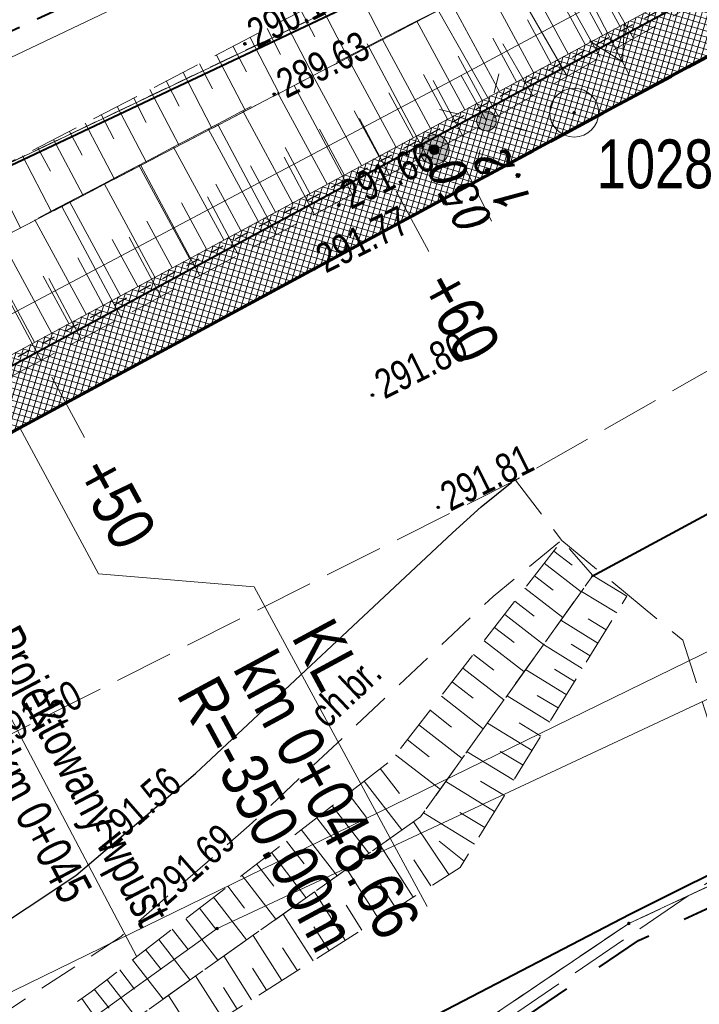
# Model space of a CAD drawing. Header units: metres. Extents: x 7437397 to 7437776, y 5556446 to 5556944.
# Tile 18 of 45: x 7437563 to 7437580, y 5556687 to 5556712. Entities that reach past the tile are written whole.
import ezdxf

# ---------------------------------------------------------------- set-up
doc = ezdxf.new("R2010")
doc.units = ezdxf.units.M
doc.header["$MEASUREMENT"] = 0
for name, pattern in [('0.5_0.5', [1.5, 0.5, -0.5, 0.5]), ('BUBZ01-500', [1.75, 1.25, -0.5]), ('DGN Style 3', [8.60601, 6.14715, -2.45886]), ('EGBK02-500', [2, 1.5, -0.5]), ('EGBO02-500', [2.5, 1.5, -1]), ('EGBU01-500', [1, 0.5, -0.5]), ('KTCR02-500', [1.5, 1, -0.5]), ('KTJZ01-500', [2, 1.5, -0.5])]:
    doc.linetypes.add(name, pattern=pattern)
doc.layers.get('0').update_dxf_attribs({"color": 250, "lineweight": 5})
for name, color, linetype, lineweight in [('121-Punkt osnowy szczegółowej', 7, 'Continuous', 5), ('203-Punkt załamania granicy działki nie stabilizowany', 7, 'Continuous', 5), ('BUBZ01', 250, 'Continuous', 5), ('BUIB02_01', 250, 'Continuous', 5), ('BUIB05_01', 250, 'Continuous', 5), ('D_balustrada', 7, '0.5_0.5', 30), ('D_kilometraz', 7, 'Continuous', 13), ('D_kraweznik', 7, 'Continuous', 70), ('D_obrzeze', 7, 'Continuous', 40), ('D_opis trasy', 7, 'Continuous', 13), ('D_opisy', 7, 'Continuous', 13), ('D_pobocze', 7, 'Continuous', 13), ('D_skarpa', 7, 'DGN Style 3', 20), ('D_skarpa-symbol', 7, 'Continuous', 20), ('DS_chodniki', 4, 'Continuous', 0), ('DS_pobocze', 1, 'Continuous', 0), ('EGBD03', 250, 'Continuous', 5), ('EGBK02', 250, 'Continuous', 5), ('EGBO02', 250, 'Continuous', 5), ('EGBP04_03', 250, 'Continuous', 5), ('EGBU01', 250, 'Continuous', 5), ('KTCR02', 250, 'Continuous', 5), ('KTJZ01', 250, 'Continuous', 5), ('KTKR01', 250, 'Continuous', 5), ('MPZP', 250, 'Continuous', 5), ('OSSP03', 250, 'Continuous', 5), ('przewód elektroenergetyczny niskiego napięcia (linia) - symbol', 7, 'Continuous', 5), ('punkt wysokościowy sztuczny', 7, 'Continuous', 5), ('RTPW01', 250, 'Continuous', 5), ('RTPW02', 250, 'Continuous', 5), ('rzedne dla projektanta', 250, 'Continuous', 5), ('SUPE_01', 250, 'Continuous', 5), ('SUPT_01', 250, 'Continuous', 5), ('SUSM01', 250, 'Continuous', 5), ('SUSM04_01_E', 250, 'Continuous', 5), ('SUUS13', 250, 'Continuous', 5)]:
    doc.layers.add(name, color=color, linetype=linetype, lineweight=lineweight)
doc.styles.add('mk2012', font='ITALIC_1250.shx', dxfattribs={"width": 0.8, "height": 0.9})
doc.styles.get("Standard").update_dxf_attribs({"font": 'txt.shx', "width": 0.75})
doc.styles.add('Style-Arial Narrow', font='ARIALN.TTF')

# ---------------------------------------------------------------- blocks, each defined once
blk = doc.blocks.new('PE04')
at = {"color": 0, "linetype": 'Continuous', "lineweight": 13, "ltscale": 10}
for p, q in [((46.5, 0), (37.84, 5)), ((6.5, 0), (0, 0)), ((6.5, 0), (16.5, 0)), ((16.5, 0), (26.5, 0)), ((26.5, 0), (36.5, 0)), ((36.5, 0), (46.5, 0)), ((46.5, 0), (37.84, -5)), ((46.5, 0), (50, 0))]:
    blk.add_line(p, q, dxfattribs=at)
blk = doc.blocks.new('203')
at = {"layer": '203-Punkt załamania granicy działki nie stabilizowany', "linetype": 'Continuous', "lineweight": 13}
h = blk.add_hatch(color=96, dxfattribs=at)
edge = h.paths.add_edge_path()
edge.add_arc((0, 0), 0.45, 0, 360)
blk = doc.blocks.new('PW02')
at = {"layer": 'punkt wysokościowy sztuczny', "linetype": 'Continuous', "lineweight": 13}
h = blk.add_hatch(color=0, dxfattribs=at)
edge = h.paths.add_edge_path()
edge.add_arc((0, 0), 0.45, 0, 360)
blk = doc.blocks.new('121')
at = {"layer": '121-Punkt osnowy szczegółowej', "linetype": 'Continuous', "lineweight": 13}
h = blk.add_hatch(color=0, dxfattribs=at)
edge = h.paths.add_edge_path()
edge.add_arc((0, 0), 0.45, 0, 360)
at = {"layer": '121-Punkt osnowy szczegółowej', "color": 0, "linetype": 'Continuous', "lineweight": 13}
blk.add_circle((0, 0), 6.25, dxfattribs=at)
blk = doc.blocks.new('510_3')
at = {"layer": 'SUSM04_01_E', "linetype": 'Continuous', "lineweight": 13}
h = blk.add_hatch(color=8, dxfattribs=at)
edge = h.paths.add_edge_path()
edge.add_arc((0, 0), 0.25, 0, 360)
at = {"layer": 'SUSM04_01_E', "color": 250, "linetype": 'Continuous', "lineweight": 13}
blk.add_circle((0, 0), 0.25, dxfattribs=at)
blk = doc.blocks.new('SUSM01_2')
at = {"layer": 'SUSM01', "color": 250, "linetype": 'Continuous', "lineweight": 13}
for p, q in [((-0.543, 0.545), (-0.897, 0.899)), ((0.517, 0.545), (0.871, 0.899)), ((-0.897, -0.869), (-0.543, -0.515)), ((0.871, -0.869), (0.517, -0.515))]:
    blk.add_line(p, q, dxfattribs=at)
blk = doc.blocks.new('SUUS13')
at = {"layer": 'SUUS13', "linetype": 'Continuous', "lineweight": 13}
h = blk.add_hatch(color=8, dxfattribs=at)
edge = h.paths.add_edge_path()
edge.add_arc((0, 0), 0.75, 0, 360)
h = blk.add_hatch(color=8, dxfattribs=at)
edge = h.paths.add_edge_path()
edge.add_arc((0, 0), 0.25, 0, 360)
at = {"layer": 'SUUS13', "color": 250, "linetype": 'Continuous', "lineweight": 13}
for radius in [0.75, 0.25]:
    blk.add_circle((0, 0), radius, dxfattribs=at)

msp = doc.modelspace()

# ---------------------------------------------------------------- hatches: boundary and pattern name
at = {"layer": 'DS_chodniki'}
h = msp.add_hatch(dxfattribs=at)
h.set_pattern_fill('CROSSHATCH', color=256, style=0, pattern_type=2)
h.set_pattern_definition([(73.46674, (7437570.81996, 5556706.75558), (-0.1437982, 0.04268577), []), (343.46675, (7437570.81996, 5556706.75558), (0.04268577, 0.1437982), [])])
h.paths.add_polyline_path([(7437562.402, 5556702.828, -0.023893), (7437532.396, 5556688.415), (7437530.778, 5556687.731, -0.394504), (7437522.445, 5556690.787), (7437521.799, 5556692.066), (7437520.46, 5556691.39), (7437521.106, 5556690.111, 0.394504), (7437531.362, 5556686.349), (7437532.98, 5556687.034, 0.021064), (7437559.623, 5556699.646), (7437559.623, 5556699.646), (7437559.888, 5556699.785, 0.002613), (7437563.116, 5556701.508), (7437592.616, 5556717.455), (7437593.223, 5556719.488)])
at = {"layer": 'DS_pobocze', "lineweight": 0}
h = msp.add_hatch(dxfattribs=at)
h.set_pattern_fill('CROSSHATCH', color=256, style=0, pattern_type=2)
h.set_pattern_definition([(73.46674, (7437527.08768, 5556687.80706), (-0.1437982, 0.04268577), []), (343.46675, (7437527.08768, 5556687.80706), (0.04268577, 0.1437982), [])])
h.paths.add_polyline_path([(7437562.283, 5556703.048, -0.023893), (7437532.299, 5556688.645), (7437530.681, 5556687.961, -0.394504), (7437522.668, 5556690.9), (7437522.022, 5556692.179), (7437521.799, 5556692.066), (7437522.445, 5556690.787, 0.394504), (7437530.778, 5556687.731), (7437532.396, 5556688.415, 0.023893), (7437562.402, 5556702.828), (7437593.223, 5556719.488), (7437593.104, 5556719.708)])

# ---------------------------------------------------------------- linework, layer by layer
at = {"layer": 'BUBZ01', "color": 7, "linetype": 'BUBZ01-500', "lineweight": 13, "flags": 128}
msp.add_lwpolyline([(7437528.318, 5556692.995), (7437547.83, 5556700.48), (7437576.23, 5556715.25), (7437589.02, 5556721.32), (7437589.43, 5556720.35), (7437575.67, 5556713.15), (7437558.6, 5556704.26), (7437548.16, 5556699.51), (7437535.53, 5556693.23), (7437528.982, 5556691.059)], dxfattribs=at)
for points in [[(7437524.04, 5556689.42), (7437535.53, 5556693.23), (7437548.16, 5556699.51), (7437558.6, 5556704.26), (7437575.67, 5556713.15), (7437589.43, 5556720.35), (7437590.07, 5556719.5), (7437590.16, 5556717.95), (7437574.86, 5556709.22), (7437552.89, 5556697.48), (7437530.34, 5556687.12), (7437524.27, 5556688.21), (7437524.04, 5556689.42)], [(7437555.54, 5556678.94), (7437554.3, 5556679.55), (7437564.94, 5556687.09), (7437572.62, 5556693.02), (7437576.97, 5556698.63), (7437577.76, 5556697.74), (7437573.36, 5556691.57), (7437555.54, 5556678.94)], [(7437577.76, 5556697.74), (7437578.63, 5556697.21), (7437574.37, 5556690.27), (7437554.88, 5556677.9), (7437555.54, 5556678.94), (7437573.36, 5556691.57), (7437577.76, 5556697.74)]]:
    msp.add_lwpolyline(points, close=True, dxfattribs=at)
at = {"layer": 'BUBZ01', "color": 7, "linetype": 'Continuous', "lineweight": 13, "flags": 128}
for points in [[(7437578.8, 5556711.47), (7437577.34, 5556714.03)], [(7437577.1, 5556710.5), (7437575.6, 5556713.12)], [(7437571.66, 5556712.87), (7437572.36, 5556711.51)], [(7437570.76, 5556712.4), (7437571.46, 5556711.06)], [(7437577.95, 5556710.99), (7437577.22, 5556712.28)], [(7437570.31, 5556712.17), (7437570.66, 5556711.51)], [(7437575.34, 5556709.49), (7437573.79, 5556712.22)], [(7437569.87, 5556711.94), (7437570.614, 5556710.517)], [(7437569, 5556711.49), (7437569.753, 5556710.04)], [(7437569.44, 5556711.72), (7437569.78, 5556711.06)], [(7437568.57, 5556711.26), (7437568.91, 5556710.61)], [(7437573.5, 5556708.49), (7437571.99, 5556711.33)], [(7437576.23, 5556710), (7437575.46, 5556711.33)], [(7437568.14, 5556711.04), (7437568.881, 5556709.614)], [(7437567.71, 5556710.82), (7437568.04, 5556710.18)], [(7437567.29, 5556710.6), (7437568.027, 5556709.17)], [(7437566.86, 5556710.38), (7437567.19, 5556709.74)], [(7437571.61, 5556707.49), (7437570.127, 5556710.263)], [(7437574.43, 5556708.99), (7437573.68, 5556710.39)], [(7437566.44, 5556710.16), (7437567.188, 5556708.732)], [(7437565.61, 5556709.73), (7437566.354, 5556708.298)], [(7437566.03, 5556709.94), (7437566.35, 5556709.32)], [(7437565.2, 5556709.52), (7437565.52, 5556708.9)], [(7437564.79, 5556709.3), (7437565.534, 5556707.871)], [(7437569.68, 5556706.45), (7437568.188, 5556709.253)], [(7437572.56, 5556707.99), (7437571.8, 5556709.42)], [(7437564.39, 5556709.09), (7437564.71, 5556708.48)], [(7437563.98, 5556708.88), (7437564.734, 5556707.455)], [(7437563.19, 5556708.47), (7437563.931, 5556707.036)], [(7437563.58, 5556708.67), (7437563.9, 5556708.07)], [(7437567.72, 5556705.4), (7437566.21, 5556708.223)], [(7437570.65, 5556706.97), (7437569.87, 5556708.43)], [(7437562.4, 5556708.06), (7437563.137, 5556706.623)], [(7437568.71, 5556705.93), (7437567.91, 5556707.42)], [(7437565.71, 5556704.33), (7437564.192, 5556707.172)], [(7437566.72, 5556704.87), (7437565.91, 5556706.39)], [(7437563.66, 5556703.23), (7437562.133, 5556706.1)], [(7437564.69, 5556703.78), (7437563.86, 5556705.33)], [(7437576.76, 5556698.36), (7437577.23, 5556698)], [(7437576.52, 5556698.05), (7437577.46, 5556697.32)], [(7437576.27, 5556697.73), (7437576.75, 5556697.36)], [(7437576.02, 5556697.41), (7437576.99, 5556696.66)], [(7437578.37, 5556696.78), (7437577.47, 5556697.33)], [(7437575.77, 5556697.08), (7437576.26, 5556696.7)], [(7437575.51, 5556696.74), (7437576.5, 5556695.97)], [(7437575.25, 5556696.41), (7437575.75, 5556696.02)], [(7437577.89, 5556696.01), (7437576.94, 5556696.59)], [(7437578.1, 5556696.35), (7437577.64, 5556696.63)], [(7437574.98, 5556696.07), (7437576, 5556695.28)], [(7437577.49, 5556695.36), (7437576.5, 5556695.97)], [(7437577.69, 5556695.68), (7437577.21, 5556695.98)], [(7437574.71, 5556695.72), (7437575.23, 5556695.32)], [(7437574.44, 5556695.37), (7437575.49, 5556694.56)], [(7437577.08, 5556694.69), (7437576.04, 5556695.33)], [(7437577.29, 5556695.03), (7437576.78, 5556695.34)], [(7437574.17, 5556695.01), (7437574.7, 5556694.6)], [(7437573.89, 5556694.65), (7437574.96, 5556693.82)], [(7437576.66, 5556693.99), (7437575.57, 5556694.66)], [(7437576.87, 5556694.35), (7437576.34, 5556694.67)], [(7437573.6, 5556694.29), (7437574.15, 5556693.86)], [(7437573.31, 5556693.92), (7437574.42, 5556693.06)], [(7437576.21, 5556693.26), (7437575.07, 5556693.96)], [(7437576.43, 5556693.63), (7437575.88, 5556693.97)], [(7437573.02, 5556693.54), (7437573.58, 5556693.1)], [(7437572.72, 5556693.15), (7437573.86, 5556692.27)], [(7437575.74, 5556692.5), (7437574.55, 5556693.23)], [(7437575.98, 5556692.89), (7437575.39, 5556693.24)], [(7437572.33, 5556692.8), (7437572.82, 5556692.16)], [(7437571.92, 5556692.48), (7437572.88, 5556691.23)], [(7437575.25, 5556691.7), (7437574, 5556692.47)], [(7437575.5, 5556692.11), (7437574.89, 5556692.48)], [(7437571.51, 5556692.16), (7437571.98, 5556691.55)], [(7437571.1, 5556691.85), (7437572.04, 5556690.64)], [(7437574.74, 5556690.87), (7437573.43, 5556691.67)], [(7437575, 5556691.29), (7437574.36, 5556691.68)], [(7437570.71, 5556691.54), (7437571.17, 5556690.94)], [(7437574.08, 5556690.09), (7437573.18, 5556691.44)], [(7437570.31, 5556691.24), (7437571.23, 5556690.06)], [(7437569.93, 5556690.94), (7437570.38, 5556690.36)], [(7437574.47, 5556690.43), (7437573.83, 5556690.94)], [(7437569.55, 5556690.65), (7437570.43, 5556689.5)], [(7437573.17, 5556689.51), (7437572.33, 5556690.84)], [(7437569.17, 5556690.36), (7437569.61, 5556689.79)], [(7437573.62, 5556689.8), (7437573.19, 5556690.47)], [(7437572.29, 5556688.95), (7437571.47, 5556690.23)], [(7437568.8, 5556690.07), (7437569.66, 5556688.95)], [(7437572.73, 5556689.23), (7437572.31, 5556689.88)], [(7437568.43, 5556689.79), (7437568.86, 5556689.23)], [(7437571.43, 5556688.41), (7437570.65, 5556689.65)], [(7437568.07, 5556689.51), (7437568.91, 5556688.42)], [(7437567.71, 5556689.23), (7437568.13, 5556688.69)], [(7437571.86, 5556688.67), (7437571.46, 5556689.31)], [(7437567.36, 5556688.96), (7437568.18, 5556687.9)], [(7437570.61, 5556687.88), (7437569.85, 5556689.08)], [(7437567.01, 5556688.69), (7437567.42, 5556688.17)], [(7437571.02, 5556688.14), (7437570.63, 5556688.75)], [(7437566.67, 5556688.43), (7437567.47, 5556687.39)], [(7437569.81, 5556687.38), (7437569.08, 5556688.53)], [(7437566.33, 5556688.17), (7437566.73, 5556687.66)], [(7437570.21, 5556687.63), (7437569.83, 5556688.22)], [(7437566, 5556687.91), (7437566.78, 5556686.9)], [(7437569.04, 5556686.89), (7437568.33, 5556688.01)], [(7437565.67, 5556687.65), (7437566.05, 5556687.16)], [(7437569.42, 5556687.13), (7437569.06, 5556687.7)], [(7437565.35, 5556687.4), (7437566.1, 5556686.43)], [(7437568.3, 5556686.42), (7437567.61, 5556687.5)], [(7437565.02, 5556687.16), (7437565.4, 5556686.67)], [(7437568.67, 5556686.65), (7437568.32, 5556687.2)], [(7437564.7, 5556686.92), (7437565.4, 5556685.93)], [(7437567.58, 5556685.96), (7437566.92, 5556687)]]:
    msp.add_lwpolyline(points, dxfattribs=at)
at = {"layer": 'BUIB02_01', "color": 212, "linetype": 'Continuous', "lineweight": 40, "flags": 128}
for points in [[(7437471.018, 5556680.168), (7437490.105, 5556682.798), (7437506.941, 5556685.963), (7437514.516, 5556687.29), (7437530.92, 5556693.586), (7437543.72, 5556699.172), (7437579.76, 5556716.205), (7437631.582, 5556743.722), (7437615.039, 5556772.576)], [(7437578.709, 5556689.08), (7437609.016, 5556704.209), (7437638.73, 5556719.29), (7437644.506, 5556722.382), (7437654.627, 5556703.284)], [(7437478.779, 5556655.789), (7437498.529, 5556658.242), (7437527.258, 5556665.29), (7437554.461, 5556676.462), (7437578.709, 5556689.08)]]:
    msp.add_lwpolyline(points, dxfattribs=at)
at = {"layer": 'BUIB05_01', "color": 7, "linetype": 'Continuous', "lineweight": 40, "flags": 128}
msp.add_lwpolyline([(7437577.73, 5556697.71), (7437589.04, 5556703.81)], dxfattribs=at)
at = {"layer": 'D_balustrada', "ltscale": 0.7, "flags": 128}
msp.add_lwpolyline([(7437521.799, 5556692.066), (7437522.557, 5556690.843, 0.394504), (7437530.729, 5556687.846), (7437532.348, 5556688.53, 0.023893), (7437562.343, 5556702.938), (7437590.074, 5556717.928), (7437590.026, 5556719.569)], format="xyb", dxfattribs=at)
at = {"layer": 'D_kilometraz', "flags": 128}
for points in [[(7437573.568, 5556706.022), (7437572.736, 5556707.561)], [(7437564.771, 5556701.266), (7437563.939, 5556702.806)]]:
    msp.add_lwpolyline(points, dxfattribs=at)
at = {"layer": 'D_kraweznik'}
msp.add_line((7437563.116, 5556701.508), (7437592.616, 5556717.455), dxfattribs=at)
msp.add_arc((7437396.683, 5557009.404), 350, 292.91854, 298.39337, dxfattribs=at)
at = {"layer": 'D_obrzeze'}
msp.add_line((7437562.402, 5556702.828), (7437605.532, 5556726.141), dxfattribs=at)
at = {"layer": 'D_opis trasy'}
msp.add_line((7437565.131, 5556697.78), (7437569.103, 5556697.448), dxfattribs=at)
at = {"layer": 'D_opis trasy', "flags": 128}
for points in [[(7437563.116, 5556701.508), (7437565.131, 5556697.78)], [(7437569.103, 5556697.448), (7437573.525, 5556689.269)]]:
    msp.add_lwpolyline(points, dxfattribs=at)
at = {"layer": 'D_opisy', "color": 1}
msp.add_line((7437559.888, 5556699.785), (7437566.106, 5556687.99), dxfattribs=at)
at = {"layer": 'D_pobocze', "flags": 128}
msp.add_lwpolyline([(7437522.668, 5556690.9, 0.394504), (7437530.681, 5556687.961), (7437532.299, 5556688.645, 0.023893), (7437562.283, 5556703.048), (7437593.104, 5556719.708)], format="xyb", dxfattribs=at)
at = {"layer": 'D_skarpa', "flags": 128}
msp.add_lwpolyline([(7437524.288, 5556689.548), (7437524.714, 5556689.687), (7437525.28, 5556689.873), (7437525.75, 5556690.027), (7437526.151, 5556690.158), (7437526.498, 5556690.272), (7437526.804, 5556690.372), (7437527.078, 5556690.462), (7437527.326, 5556690.543), (7437527.555, 5556690.618), (7437527.767, 5556690.687), (7437527.965, 5556690.752), (7437528.153, 5556690.814), (7437528.333, 5556690.873), (7437528.506, 5556690.929), (7437528.675, 5556690.985), (7437528.84, 5556691.039), (7437529.003, 5556691.092), (7437529.165, 5556691.145), (7437529.354, 5556691.207), (7437529.831, 5556691.363), (7437530.308, 5556691.52), (7437530.785, 5556691.676), (7437531.258, 5556691.831), (7437531.728, 5556691.985), (7437532.198, 5556692.139), (7437532.668, 5556692.293), (7437533.138, 5556692.447), (7437533.609, 5556692.601), (7437534.079, 5556692.755), (7437534.55, 5556692.909), (7437535.021, 5556693.063), (7437535.492, 5556693.218), (7437535.937, 5556693.43), (7437536.38, 5556693.648), (7437536.823, 5556693.866), (7437537.266, 5556694.083), (7437537.709, 5556694.301), (7437538.152, 5556694.519), (7437538.595, 5556694.737), (7437539.038, 5556694.954), (7437539.48, 5556695.172), (7437539.923, 5556695.389), (7437540.366, 5556695.607), (7437540.808, 5556695.825), (7437541.251, 5556696.042), (7437541.693, 5556696.26), (7437542.136, 5556696.477), (7437542.579, 5556696.695), (7437543.021, 5556696.912), (7437543.463, 5556697.13), (7437543.906, 5556697.347), (7437544.348, 5556697.565), (7437544.791, 5556697.782), (7437545.233, 5556698), (7437545.675, 5556698.217), (7437546.118, 5556698.434), (7437546.56, 5556698.652), (7437547.002, 5556698.869), (7437547.445, 5556699.087), (7437547.887, 5556699.304), (7437548.334, 5556699.513), (7437548.781, 5556699.72), (7437549.229, 5556699.927), (7437549.676, 5556700.134), (7437550.124, 5556700.341), (7437550.571, 5556700.548), (7437551.019, 5556700.755), (7437551.467, 5556700.962), (7437551.914, 5556701.169), (7437552.362, 5556701.376), (7437552.81, 5556701.583), (7437553.258, 5556701.79), (7437553.706, 5556701.997), (7437554.154, 5556702.204), (7437554.602, 5556702.411), (7437555.05, 5556702.618), (7437555.498, 5556702.826), (7437555.946, 5556703.033), (7437556.394, 5556703.24), (7437556.843, 5556703.447), (7437557.291, 5556703.655), (7437557.739, 5556703.862), (7437558.188, 5556704.069), (7437558.636, 5556704.279), (7437559.073, 5556704.508), (7437559.51, 5556704.737), (7437559.947, 5556704.966), (7437560.384, 5556705.196), (7437560.821, 5556705.425), (7437561.262, 5556705.656), (7437561.705, 5556705.888), (7437562.147, 5556706.121), (7437562.59, 5556706.353), (7437563.033, 5556706.585), (7437563.476, 5556706.817), (7437563.919, 5556707.05), (7437564.362, 5556707.282), (7437564.804, 5556707.514), (7437565.247, 5556707.746), (7437565.69, 5556707.979), (7437566.133, 5556708.211), (7437566.576, 5556708.443), (7437567.019, 5556708.676), (7437567.461, 5556708.908), (7437567.904, 5556709.14), (7437568.347, 5556709.372), (7437568.79, 5556709.605), (7437569.233, 5556709.837), (7437569.676, 5556710.069), (7437570.121, 5556710.297), (7437570.565, 5556710.526), (7437571.01, 5556710.755), (7437571.455, 5556710.983), (7437571.9, 5556711.212), (7437572.344, 5556711.441), (7437572.789, 5556711.669), (7437573.234, 5556711.898), (7437573.679, 5556712.126), (7437574.124, 5556712.355), (7437574.568, 5556712.584), (7437575.013, 5556712.812), (7437575.458, 5556713.041), (7437575.908, 5556713.259), (7437576.364, 5556713.468), (7437576.82, 5556713.676), (7437577.275, 5556713.885), (7437577.731, 5556714.094), (7437578.186, 5556714.302), (7437578.642, 5556714.511), (7437579.097, 5556714.72), (7437579.553, 5556714.928), (7437580.009, 5556715.137), (7437580.463, 5556715.349), (7437580.897, 5556715.596), (7437581.331, 5556715.844), (7437581.766, 5556716.092), (7437582.2, 5556716.34), (7437582.635, 5556716.588), (7437583.069, 5556716.836), (7437583.504, 5556717.083), (7437583.938, 5556717.331), (7437584.372, 5556717.579), (7437584.807, 5556717.827), (7437585.241, 5556718.075), (7437585.676, 5556718.322), (7437586.11, 5556718.57), (7437586.544, 5556718.818), (7437586.979, 5556719.066), (7437587.413, 5556719.314), (7437587.848, 5556719.562), (7437588.282, 5556719.809), (7437588.716, 5556720.057), (7437589.151, 5556720.305), (7437589.223, 5556720.346)], dxfattribs=at)
at = {"layer": 'D_skarpa-symbol', "flags": 128}
for points in [[(7437578.007, 5556711.547), (7437576.848, 5556713.69)], [(7437577.127, 5556711.071), (7437575.937, 5556713.272)], [(7437576.247, 5556710.596), (7437575.041, 5556712.827)], [(7437578.447, 5556711.785), (7437577.875, 5556712.841)], [(7437575.368, 5556710.12), (7437574.152, 5556712.37)], [(7437577.567, 5556711.309), (7437576.98, 5556712.395)], [(7437574.488, 5556709.645), (7437573.262, 5556711.912)], [(7437576.687, 5556710.834), (7437576.087, 5556711.944)], [(7437573.608, 5556709.169), (7437572.373, 5556711.455)], [(7437575.808, 5556710.358), (7437575.202, 5556711.478)], [(7437572.729, 5556708.694), (7437571.483, 5556710.998)], [(7437574.928, 5556709.883), (7437574.317, 5556711.012)], [(7437571.849, 5556708.218), (7437570.594, 5556710.54)], [(7437574.048, 5556709.407), (7437573.433, 5556710.545)], [(7437570.969, 5556707.743), (7437569.704, 5556710.083)], [(7437573.168, 5556708.931), (7437572.548, 5556710.079)], [(7437570.089, 5556707.267), (7437568.818, 5556709.619)], [(7437572.289, 5556708.456), (7437571.664, 5556709.613)], [(7437569.21, 5556706.792), (7437567.932, 5556709.155)], [(7437571.409, 5556707.98), (7437570.779, 5556709.146)], [(7437568.33, 5556706.316), (7437567.047, 5556708.69)], [(7437570.529, 5556707.505), (7437569.895, 5556708.678)], [(7437567.45, 5556705.841), (7437566.161, 5556708.226)], [(7437569.65, 5556707.029), (7437569.012, 5556708.208)], [(7437566.571, 5556705.365), (7437565.275, 5556707.761)], [(7437568.77, 5556706.554), (7437568.13, 5556707.738)], [(7437565.691, 5556704.89), (7437564.39, 5556707.297)], [(7437567.89, 5556706.078), (7437567.247, 5556707.268)], [(7437564.811, 5556704.414), (7437563.504, 5556706.832)], [(7437567.011, 5556705.603), (7437566.364, 5556706.798)], [(7437563.932, 5556703.938), (7437562.618, 5556706.368)], [(7437566.131, 5556705.127), (7437565.482, 5556706.328)], [(7437565.251, 5556704.652), (7437564.599, 5556705.858)], [(7437564.371, 5556704.176), (7437563.716, 5556705.388)], [(7437563.492, 5556703.701), (7437562.834, 5556704.918)]]:
    msp.add_lwpolyline(points, dxfattribs=at)
at = {"layer": 'EGBD03', "color": 96, "linetype": 'Continuous', "lineweight": 13, "flags": 128}
for points in [[(7437574.98, 5556714.07), (7437547.59, 5556701)], [(7437594.67, 5556701.11), (7437568.16, 5556688.71)], [(7437549.89, 5556680.73), (7437584.26, 5556697.53)], [(7437586.26, 5556692.39), (7437578.68, 5556688.84)], [(7437572.27, 5556684.51), (7437578.68, 5556688.84)], [(7437564.3, 5556685.93), (7437568.16, 5556688.71)]]:
    msp.add_lwpolyline(points, dxfattribs=at)
at = {"layer": 'EGBK02', "color": 96, "linetype": 'EGBK02-500', "lineweight": 13, "flags": 128}
for points in [[(7437581.3, 5556690.06), (7437578.68, 5556688.84)], [(7437578.68, 5556688.84), (7437572.27, 5556684.51)]]:
    msp.add_lwpolyline(points, dxfattribs=at)
at = {"layer": 'EGBO02', "color": 96, "linetype": 'EGBO02-500', "lineweight": 40, "flags": 128}
msp.add_lwpolyline([(7437509.408, 5556641.775), (7437527.366, 5556653.573), (7437535.53, 5556659.046), (7437540.808, 5556662.655), (7437546.047, 5556666.094), (7437546.417, 5556666.344), (7437547.687, 5556667.174), (7437556.491, 5556673.156), (7437559.221, 5556675.006), (7437566.622, 5556680.047), (7437572.551, 5556684.096), (7437578.927, 5556688.403), (7437581.512, 5556689.607), (7437586.468, 5556691.935), (7437596.734, 5556696.524), (7437608.998, 5556702.025), (7437613.531, 5556704.147), (7437646.901, 5556719.682), (7437664.231, 5556728.731), (7437679.981, 5556736.007), (7437721.816, 5556755.672), (7437743.341, 5556772.789), (7437751.664, 5556779.423)], dxfattribs=at)
at = {"layer": 'EGBU01', "color": 96, "linetype": 'EGBU01-500', "lineweight": 13, "flags": 128}
for points in [[(7437548.13, 5556701.26), (7437574.98, 5556714.07)], [(7437574.98, 5556714.07), (7437548.13, 5556701.26)], [(7437581.3, 5556690.06), (7437578.68, 5556688.84)], [(7437578.68, 5556688.84), (7437581.3, 5556690.06)], [(7437578.68, 5556688.84), (7437572.27, 5556684.51)], [(7437572.27, 5556684.51), (7437578.68, 5556688.84)]]:
    msp.add_lwpolyline(points, dxfattribs=at)
at = {"layer": 'KTCR02', "color": 7, "linetype": 'KTCR02-500', "lineweight": 13, "flags": 128}
msp.add_lwpolyline([(7437576.91, 5556698.6), (7437575.21, 5556697.2), (7437568.98, 5556691.34), (7437565.71, 5556688.51), (7437562.86, 5556686.65), (7437557.05, 5556683.71), (7437557.69, 5556682.42), (7437553.22, 5556680.18), (7437552.61, 5556681.5), (7437549.38, 5556679.96), (7437545.37, 5556678.26), (7437542.6, 5556677.35), (7437533.32, 5556674.74)], dxfattribs=at)
at = {"layer": 'KTJZ01', "color": 7, "linetype": 'KTJZ01-500', "lineweight": 13, "flags": 128}
for points in [[(7437487.24, 5556665.88), (7437500.01, 5556668.65), (7437509.93, 5556671.34), (7437514.81, 5556672.66), (7437528.54, 5556677.57), (7437546.18, 5556685.08), (7437562.31, 5556693.39), (7437575.78, 5556700.17), (7437584.6, 5556705.2), (7437599.33, 5556712.79), (7437607.41, 5556717.03), (7437624.22, 5556725.75), (7437636.91, 5556731.79), (7437639.91, 5556733.3), (7437648.13, 5556737.1), (7437664.08, 5556744.94), (7437674.41, 5556750.47), (7437695.47, 5556762.01), (7437726.23, 5556778.98), (7437745.592, 5556790.579), (7437740.524, 5556799.89), (7437726.071, 5556794.065), (7437721.424, 5556793.261), (7437718.653, 5556793.684), (7437716.454, 5556794.853), (7437714.78, 5556796.65), (7437713.44, 5556798.18), (7437704.05, 5556814.76), (7437696.46, 5556806.77), (7437698.53, 5556806.84), (7437700.74, 5556806.26), (7437702.79, 5556804.94), (7437704.06, 5556803.16), (7437709.44, 5556793.77), (7437711.44, 5556790.12), (7437712.13, 5556787.63), (7437712.21, 5556785.35), (7437711.59, 5556783.66), (7437709.87, 5556781.76), (7437701.28, 5556777.09), (7437699.42, 5556776.48), (7437697.78, 5556776.19), (7437695.76, 5556776.41), (7437693.65, 5556777.51), (7437692.09, 5556778.89), (7437690.49, 5556781.22), (7437685.25, 5556778.28), (7437686.1, 5556775.03), (7437686.085, 5556773.72), (7437685.81, 5556772.51), (7437685.3, 5556771.32), (7437684.475, 5556769.98), (7437683.43, 5556768.68), (7437682.12, 5556767.23), (7437680.52, 5556765.9), (7437679.609, 5556765.424), (7437667.4, 5556758.73), (7437656.58, 5556752.94), (7437646.03, 5556747.24), (7437635.04, 5556741.31), (7437625.46, 5556735.97), (7437617.31, 5556731.03), (7437610.73, 5556727.32), (7437599.83, 5556721.28), (7437592.56, 5556717.41), (7437581.48, 5556711.39), (7437572.19, 5556706.38), (7437570.63, 5556705.57), (7437559.43, 5556699.57), (7437555.27, 5556697.37), (7437547.58, 5556693.6), (7437542.1, 5556690.99), (7437536.78, 5556688.64), (7437527.13, 5556684.56), (7437524.75, 5556685.69), (7437522.99, 5556687.15), (7437521.44, 5556689.45), (7437520.46, 5556691.39), (7437515.43, 5556689.51), (7437516.09, 5556686.202), (7437515.98, 5556684.5), (7437514.73, 5556681.38), (7437513.55, 5556680.28), (7437512.1, 5556679.32), (7437507.87, 5556678.13), (7437498.81, 5556675.82), (7437492.9, 5556674.29)], [(7437589.109, 5556707.502), (7437587.51, 5556704.57), (7437591.6, 5556694.89), (7437588.51, 5556693.05), (7437585.23, 5556698.82), (7437583.56, 5556697.89), (7437586.26, 5556692.39), (7437588.01, 5556689.01), (7437584.59, 5556687.27), (7437583.01, 5556687.54), (7437568.72, 5556675.73), (7437566.49, 5556680.22), (7437581.79, 5556690.63), (7437580.06, 5556696.08), (7437576.97, 5556698.63), (7437575.78, 5556700.17)]]:
    msp.add_lwpolyline(points, dxfattribs=at)
at = {"layer": 'KTKR01', "color": 7, "linetype": 'Continuous', "lineweight": 30, "flags": 128}
msp.add_lwpolyline([(7437509.93, 5556671.34), (7437513.74, 5556672.37), (7437516.19, 5556672.93), (7437525.36, 5556674.85), (7437534.27, 5556677.12), (7437543.86, 5556679.82), (7437547.6, 5556681.25), (7437562.05, 5556688.41), (7437564.55, 5556690.07), (7437567.61, 5556692.67), (7437574.17, 5556698.83), (7437574.91, 5556699.49), (7437575.69, 5556700.12)], dxfattribs=at)
at = {"layer": 'MPZP', "color": 212, "linetype": 'KTCR02-500', "lineweight": 40, "flags": 128}
msp.add_lwpolyline([(7437738.295, 5556803.984), (7437715.191, 5556791.784), (7437661.349, 5556763.226), (7437574.511, 5556717.006), (7437530.05, 5556696.506), (7437525.798, 5556698.029), (7437514.19, 5556719.761)], dxfattribs=at)
at = {"layer": 'rzedne dla projektanta', "color": 7, "linetype": 'Continuous', "lineweight": 40}
for centre in [(7437568.87, 5556711.33), (7437569.62, 5556710.04), (7437571.27, 5556707.2), (7437570.63, 5556705.57), (7437572.13, 5556702.35), (7437573.81, 5556699.48)]:
    msp.add_circle(centre, 0.0225, dxfattribs=at)
at = {"layer": 'SUPE_01', "color": 1, "linetype": 'Continuous', "lineweight": 13}
msp.add_line((7437574.398, 5556710.521), (7437575.041, 5556709.357), dxfattribs=at)
at = {"layer": 'SUPE_01', "color": 1, "linetype": 'Continuous', "lineweight": 13, "flags": 128}
msp.add_lwpolyline([(7437601.635, 5556725.162), (7437600.216, 5556724.388), (7437574.398, 5556710.521), (7437552.37, 5556698.835), (7437529.759, 5556688.702), (7437521.807, 5556691.71), (7437513.451, 5556689.173), (7437513.22, 5556690)], dxfattribs=at)
at = {"layer": 'SUPT_01', "color": 30, "linetype": 'Continuous', "lineweight": 13, "flags": 128}
msp.add_lwpolyline([(7437624.834, 5556744.449), (7437603.973, 5556732.899), (7437579.114, 5556719.1), (7437574.314, 5556716.425), (7437544.39, 5556702.175), (7437531.441, 5556696.093), (7437491.469, 5556686.466), (7437485.362, 5556685.024)], dxfattribs=at)
at = {"layer": 'SUUS13', "color": 7, "linetype": 'Continuous', "lineweight": 13}
msp.add_line((7437575.171, 5556706.795), (7437574.398, 5556708.365), dxfattribs=at)

# ---------------------------------------------------------------- block references
at = {"layer": 'EGBP04_03', "color": 96, "linetype": 'Continuous', "lineweight": 13, "xscale": 0.1, "yscale": 0.1, "zscale": 0.1}
for p in [(7437578.68, 5556688.84), (7437568.16, 5556688.71)]:
    msp.add_blockref('203', p, dxfattribs=at)
at = {"layer": 'OSSP03', "color": 7, "linetype": 'Continuous', "lineweight": 13, "xscale": 0.1, "yscale": 0.1, "zscale": 0.1}
msp.add_blockref('121', (7437577.283, 5556709.57), dxfattribs=at)
at = {"layer": 'przewód elektroenergetyczny niskiego napięcia (linia) - symbol', "color": 1, "linetype": 'Continuous', "lineweight": 13, "xscale": 0.1, "yscale": 0.1, "zscale": 0.1, "rotation": 297.236}
msp.add_blockref('PE04', (7437576.39, 5556715), dxfattribs=at)
at = {"layer": 'RTPW02', "color": 7, "linetype": 'Continuous', "lineweight": 13, "xscale": 0.1, "yscale": 0.1, "zscale": 0.1}
for p in [(7437565.3, 5556690.8), (7437566.66, 5556689.31)]:
    msp.add_blockref('PW02', p, dxfattribs=at)
at = {"layer": 'SUSM01', "color": 7, "linetype": 'Continuous', "lineweight": 13, "rotation": 211.119352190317}
msp.add_blockref('SUSM01_2', (7437575.041, 5556709.357), dxfattribs=at)
at = {"layer": 'SUSM04_01_E', "color": 7, "linetype": 'Continuous', "lineweight": 13}
msp.add_blockref('510_3', (7437575.041, 5556709.357), dxfattribs=at)
at = {"layer": 'SUUS13', "color": 7, "linetype": 'Continuous', "lineweight": 13, "xscale": 0.5, "yscale": 0.5, "zscale": 0.5}
msp.add_blockref('SUUS13', (7437573.711, 5556708.624), dxfattribs=at)

# ---------------------------------------------------------------- texts
at = {"layer": 'D_kilometraz', "char_height": 1.2, "attachment_point": 4, "rotation": 298.3934, "line_spacing_factor": 1.6, "style": 'Style-Arial Narrow'}
for s, insert in [('+60', (7437573.806, 5556705.382)), ('+50', (7437565.009, 5556700.627))]:
    msp.add_mtext(s, dxfattribs=dict(at, insert=insert))
at = {"layer": 'D_opis trasy', "char_height": 1.2, "rotation": 298.3934, "style": 'Style-Arial Narrow'}
for s, insert, attachment_point, line_spacing_factor in [('KL\\Pkm 0+048.66', (7437569.814, 5556696.046), 4, 0.85), ('R=-350.00m', (7437571.236, 5556688.292), 6, 0.35)]:
    msp.add_mtext(s, dxfattribs=dict(at, insert=insert, attachment_point=attachment_point, line_spacing_factor=line_spacing_factor))
at = {"layer": 'D_opisy', "color": 1, "insert": (7437563.091, 5556696.542), "char_height": 0.9, "attachment_point": 1, "rotation": 297.7945}
msp.add_mtext('\\pt11;{\\fArial|b0|i0|c0|p39;Projektowany wpust\\P\\fArial|b0|i0|c238|p39;Wp2 - \\fArial|b0|i0|c0|p39;km 0+045}', dxfattribs=at)
at = {"layer": 'KTCR02', "color": 7, "linetype": 'Continuous', "lineweight": 13, "insert": (7437570.971, 5556693.791), "char_height": 0.75, "attachment_point": 7, "rotation": 43.247, "line_spacing_factor": 0.6}
msp.add_mtext('\\FWORKING_1250;\\H1x;\\W0.8;ch.br.', dxfattribs=at)
at = {"layer": 'OSSP03', "color": 7, "linetype": 'Continuous', "lineweight": 30, "insert": (7437577.862, 5556707.618), "char_height": 1.25, "attachment_point": 7, "line_spacing_factor": 0.6}
msp.add_mtext('\\FWORKING_1250;\\H1x;\\W0.8;1028', dxfattribs=at)
at = {"layer": 'RTPW01', "color": 7, "linetype": 'Continuous', "lineweight": 13, "char_height": 0.75, "attachment_point": 7, "line_spacing_factor": 0.6}
for s, insert, rotation in [('\\FWORKING_1250;\\H1x;\\W0.8;291.56', (7437565.465, 5556690.712), 41.164), ('\\FWORKING_1250;\\H1x;\\W0.8;291.69', (7437566.855, 5556689.252), 41.276)]:
    msp.add_mtext(s, dxfattribs=dict(at, insert=insert, rotation=rotation))
at = {"layer": 'rzedne dla projektanta', "color": 7, "linetype": 'Continuous', "lineweight": 0, "char_height": 0.75, "attachment_point": 7, "line_spacing_factor": 0.6}
for s, insert, rotation in [('\\FWORKING_1250;\\H1x;\\W0.8; 290.15', (7437568.981, 5556711.106), 26.3467), ('\\FWORKING_1250;\\H1x;\\W0.8; 289.63', (7437569.731, 5556709.816), 26.3467), ('\\FWORKING_1250;\\H1x;\\W0.8; 291.66', (7437571.381, 5556706.976), 26.3467), ('\\FWORKING_1250;\\H1x;\\W0.8; 291.77', (7437570.741, 5556705.346), 26.3467), ('\\FWORKING_1250;\\H1x;\\W0.8; 291.80', (7437572.241, 5556702.126), 26.3467), ('\\FWORKING_1250;\\H1x;\\W0.8; 291.81', (7437573.921, 5556699.256), 26.3467), ('\\FWORKING_1250;\\H1x;\\W0.8; 291.50', (7437562.427, 5556693.169), 27.9221)]:
    msp.add_mtext(s, dxfattribs=dict(at, insert=insert, rotation=rotation))
at = {"layer": 'SUUS13', "color": 7, "linetype": 'Continuous', "lineweight": 13, "insert": (7437575.305, 5556706.863), "char_height": 0.9, "attachment_point": 4, "rotation": 116.839, "line_spacing_factor": 0.76062, "style": 'mk2012'}
msp.add_mtext('\\H1x;\\W0.8;050\\P1.2', dxfattribs=at)

doc.saveas('drawing.dxf')
